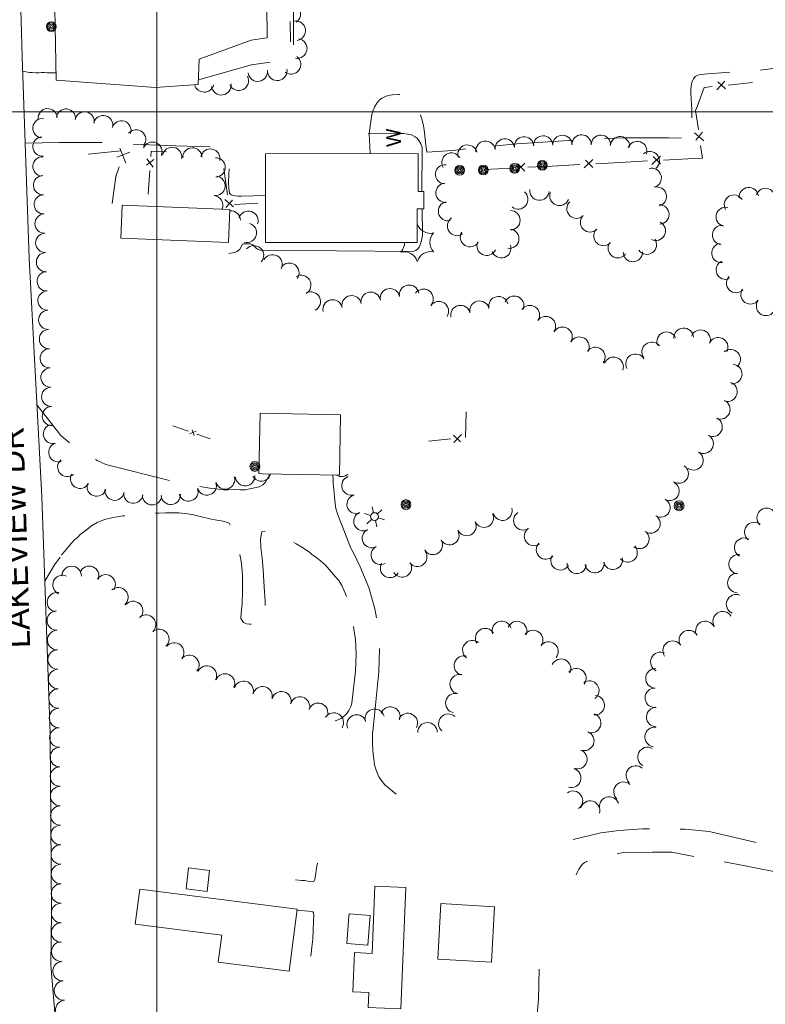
# Model space of a CAD drawing. Header units: feet. Extents: x 188458 to 190640, y 253500 to 255059.
# Tile 6 of 16: x 188943 to 189251, y 254132 to 254538. Entities that reach past the tile are written whole.
import ezdxf
from ezdxf.enums import TextEntityAlignment as Align

# ---------------------------------------------------------------- set-up
doc = ezdxf.new("R2010")
doc.units = ezdxf.units.FT
doc.header["$MEASUREMENT"] = 0
doc.linetypes.add('DGN Style 3', pattern=[44.535406, 31.811004, -12.724402])
for name, color, linetype, lineweight in [('E_DWY', 73, 'DGN Style 3', 0), ('E_LAND_Vegetation', 21, 'Continuous', 0), ('E_MAP_GridLines', 251, 'Continuous', 0), ('E_MISCPROP', 40, 'Continuous', 0), ('E_MISCPROP_HvyLine', 54, 'Continuous', 13), ('E_MISCPROP_Railing', 40, 'Continuous', 0), ('E_RDWY', 40, 'Continuous', 13), ('E_RDWY_Name', 221, 'Continuous', 0)]:
    doc.layers.add(name, color=color, linetype=linetype, lineweight=lineweight)
doc.styles.add('Style-IGR_FONT_0', font='IGR_FONT_0.shx')

# ---------------------------------------------------------------- blocks, each defined once
blk = doc.blocks.new('POLE_2')
at = {"layer": 'E_MISCPROP', "color": 20, "linetype": 'Continuous', "lineweight": 0}
for centre, radius in [((-0.01, 0.02), 2.02), ((-0.01, 0.03), 1.52), ((0, -0.01), 1.01), ((0, 0), 0.502)]:
    blk.add_circle(centre, radius, dxfattribs=at)
blk = doc.blocks.new('LTP')
at = {"layer": 'E_MISCPROP', "color": 20, "linetype": 'Continuous', "lineweight": 0}
for p, q in [((-1.64, 0.07), (-4.24, 0.14)), ((-0.8, 1.43), (-2, 3.73)), ((0.9, 1.42), (2.27, 3.65)), ((-0.88, -1.42), (-2.24, -3.61)), ((0.76, -1.47), (2, -3.65)), ((1.64, -0.02), (4.16, -0.09))]:
    blk.add_line(p, q, dxfattribs=at)
blk.add_circle((0, 0), 1.64, dxfattribs=at)
blk = doc.blocks.new('POLE_3')
at = {"layer": 'E_MISCPROP', "color": 20, "linetype": 'Continuous', "lineweight": 0}
for centre, radius in [((-0.01, 0.02), 2.02), ((-0.01, 0.03), 1.52), ((0, -0.01), 1.01), ((0, 0), 0.502)]:
    blk.add_circle(centre, radius, dxfattribs=at)
blk = doc.blocks.new('WAL_1')
at = {"layer": 'E_MISCPROP_Railing', "color": 40, "linetype": 'Continuous', "lineweight": 0, "style": 'Style-IGR_FONT_0'}
blk.add_text('W', height=6, rotation=359.9999, dxfattribs=at).set_placement((-2.27, -0.34), align=Align.MIDDLE_LEFT)
blk = doc.blocks.new('POLE_4')
at = {"layer": 'E_MISCPROP', "color": 20, "linetype": 'Continuous', "lineweight": 0}
for centre, radius in [((-0.01, 0.02), 2.02), ((-0.01, 0.03), 1.52), ((0, -0.01), 1.01), ((0, 0), 0.502)]:
    blk.add_circle(centre, radius, dxfattribs=at)

msp = doc.modelspace()

# ---------------------------------------------------------------- linework, layer by layer
at = {"layer": 'E_DWY', "color": 51, "linetype": 'DGN Style 3', "lineweight": 0, "flags": 128}
for points in [[(189056, 254648.32), (189057.13, 254633.09), (189058.18, 254561.93), (189056.26, 254548.63), (189056.28, 254526.38), (189049.13, 254520.87), (189038.9, 254519.36), (189017.09, 254513.23)], [(188944.62, 254516.72), (188947.52, 254516.27), (188948.64, 254516.16), (188950.05, 254516.12), (188951.28, 254516.14), (188952.43, 254516.17), (188953.6, 254516.16), (188954.81, 254516.14), (188958.38, 254516.07)], [(189278.87, 254513.1), (189274.59, 254515.81), (189273.62, 254516.33), (189272.51, 254516.96), (189271.47, 254517.63), (189270.58, 254518.13), (189269.44, 254518.58), (189268.43, 254518.85), (189266.15, 254519.19), (189264.11, 254519.16), (189262.63, 254519.1), (189260.79, 254518.85), (189258.48, 254518.47), (189256.05, 254518.14), (189253.84, 254517.9), (189248.5, 254517.18), (189234.47, 254516.22), (189226.82, 254515.69), (189224.14, 254515.37), (189222.92, 254515.08), (189221.86, 254514.51), (189221.16, 254513.6), (189220.68, 254512.76), (189220.33, 254511.66), (189220.09, 254510.31), (189220.05, 254509.11), (189220.05, 254507.61), (189220.36, 254500.92), (189220.6, 254489.36), (189220.37, 254489.08), (189210.98, 254489.23), (189192.89, 254489.34), (189175.14, 254488.57), (189148.37, 254486.77), (189130.46, 254485.23), (189121.88, 254484.11), (189111.24, 254483.37), (189110.99, 254485.2), (189110.1, 254492.56), (189109.83, 254494.24), (189109.34, 254496.53), (189108.67, 254498.69), (189107.67, 254500.92), (189106.56, 254502.9), (189105.55, 254504.3), (189104.61, 254505.22), (189103.66, 254506.11), (189102.02, 254506.89), (189099.63, 254507.16), (189097, 254507.07), (189095.92, 254506.9), (189094.52, 254506.45), (189092.77, 254505.7), (189091.73, 254504.94), (189090.61, 254503.54), (189089.68, 254501.92), (189089.01, 254500.27), (189088.6, 254498.92), (189088.29, 254496.96), (189087.52, 254491.04), (189087.82, 254482.82)], [(188945.66, 254487.13), (188959.76, 254487.41), (188981.41, 254487.4), (188984.18, 254487.09), (188988.15, 254486.78), (189000.34, 254486.32), (189003.08, 254486.13), (189021.86, 254485.54), (189022.86, 254485.19), (189025.17, 254483.94), (189027.92, 254481.54), (189029.33, 254479.55), (189029.71, 254476.39), (189029.56, 254474.2), (189029.42, 254471.02), (189029.56, 254468.58), (189029.93, 254466.49), (189030.55, 254465.77), (189032.08, 254465.35), (189033.35, 254465.23), (189034.89, 254465.2), (189044.76, 254465.47)], [(189046.42, 254350.77), (189046.04, 254349.76), (189045.47, 254348.57), (189044.78, 254347.41), (189043.57, 254346.22), (189042.07, 254345.37), (189036.38, 254344.24), (189034.18, 254344.25), (189031.76, 254344.26), (189029.54, 254344.22), (189027.44, 254344.25), (189025.27, 254344.51), (189023.63, 254344.71), (189021.73, 254344.93), (189014.29, 254346.2), (189013.36, 254346.44), (189011.54, 254346.64), (189009.11, 254347.21), (189006.18, 254347.82), (188978.93, 254354.64), (188975.39, 254356.31), (188972.13, 254358.12), (188969.92, 254359.53), (188967.04, 254361.4), (188965.02, 254362.85), (188962.81, 254364.49), (188961.44, 254365.6), (188960.24, 254366.71), (188959.36, 254367.76), (188950.51, 254379.22)], [(189079.89, 254320.21), (189076.26, 254329.4), (189075.2, 254332.11), (189074.4, 254334.35), (189073.78, 254336.55), (189073.45, 254338.53), (189073.17, 254341.04), (189073.03, 254342.97), (189072.91, 254344.32), (189072.79, 254345.61), (189072.67, 254346.99), (189072.57, 254348.46), (189072.47, 254350.11), (189072.47, 254350.23)], [(189080.36, 254256.2), (189081.88, 254269.38), (189082.16, 254276.3), (189081.86, 254282.7), (189081.14, 254286.55), (189080.7, 254289.3), (189080.25, 254292.1), (189079.69, 254294.83), (189079.25, 254296.74), (189077.72, 254301.36), (189076.16, 254304.78), (189074.99, 254306.79), (189073.64, 254308.33), (189071.91, 254310.24), (189069.28, 254313.27), (189067.33, 254314.9), (189065.33, 254316.51), (189063.87, 254317.56), (189062.85, 254318.45), (189059.76, 254320.53), (189057.42, 254321.9), (189054.75, 254323.31), (189051.6, 254324.75), (189048.85, 254325.71), (189046.47, 254326.51), (189044.25, 254327.1), (189043.23, 254326.81), (189042.61, 254323.93), (189042.83, 254320.4), (189043.39, 254316.02), (189043.83, 254311.17), (189044.1, 254306.42), (189044.37, 254302.13), (189044.57, 254298.29), (189044.74, 254294.41), (189044.87, 254291.92), (189044.85, 254290.61), (189044.76, 254290.22), (189043.89, 254289.21), (189042.05, 254288.84), (189040.3, 254288.83), (189038.13, 254288.88), (189036.9, 254288.95), (189035.68, 254289.46), (189034.57, 254291.09), (189034.7, 254293.53), (189035.12, 254297.25), (189035.23, 254302.67), (189035.2, 254306.62), (189035.2, 254308.86), (189034.83, 254313.94), (189034.12, 254317.91), (189033.18, 254321.47), (189031.98, 254324.69), (189031.09, 254327.21), (189030.36, 254329.33), (189029.82, 254330.48), (189027.29, 254331.31), (189024.71, 254331.71), (189021.78, 254332.17), (189018.35, 254333.03), (189015.11, 254333.83), (189012.52, 254334.25), (189009.08, 254334.67), (189006.27, 254334.72), (189003.55, 254334.72), (189000.8, 254334.57), (188997.79, 254334.43), (188994.99, 254334.49), (188991.67, 254334.21), (188987.9, 254333.59), (188986.07, 254333.49), (188983.66, 254333.12), (188980.73, 254332.46), (188978.35, 254331.96), (188975.32, 254330.67), (188972.97, 254329.36), (188970.8, 254327.59), (188968.41, 254325.71), (188967.35, 254324.74), (188966.03, 254323.54), (188964.76, 254322.14), (188963.26, 254320.36), (188961.94, 254318.82), (188960.94, 254317.62), (188960.08, 254316.42)], [(189089.18, 254247.15), (189091.45, 254269.14), (189091.67, 254278.59), (189091.14, 254287.77), (189089.78, 254295.18), (189087.27, 254303.9), (189083.7, 254312.42), (189080.96, 254318.21), (189079.89, 254320.21)], [(188960.08, 254316.42), (188957.75, 254313.28), (188953.73, 254306.49)], [(189080.36, 254256.2), (189079.89, 254254.94), (189079.07, 254253.26), (189078.27, 254252.01), (189077.48, 254251.11), (189076.78, 254250.6), (189075.72, 254249.92), (189074.65, 254249.39), (189073.81, 254249.04), (189073.38, 254248.95)], [(189089.18, 254247.15), (189089.06, 254245.89), (189088.87, 254243.65), (189088.84, 254241.57), (189088.85, 254239.55), (189088.97, 254237.09), (189089.06, 254235.21), (189089.31, 254233.26), (189089.69, 254230.78), (189090.29, 254228.62), (189091.49, 254225.93), (189092.87, 254223.93), (189093.92, 254222.59), (189095.36, 254221.36), (189097.09, 254219.95), (189098.7, 254218.76), (189100.65, 254217.53), (189102.48, 254216.34), (189104.37, 254215.14), (189105.82, 254213.97), (189106.9, 254213.18), (189107.1, 254212.98)], [(189171.51, 254200.07), (189182.86, 254202.8), (189190.46, 254203.78), (189200.14, 254204.39), (189209.33, 254204.47), (189217.69, 254204.25), (189227.57, 254203.34), (189267.88, 254193.97)], [(189264.96, 254184.71), (189241.77, 254189.39), (189223.28, 254192.72), (189212.16, 254194.84), (189204.15, 254194.86), (189192.26, 254194.7), (189182.62, 254192.72), (189177.2, 254191.04), (189176.15, 254190.57), (189175.16, 254189.81), (189173.82, 254187.81), (189173.17, 254186.51), (189172.76, 254185.52)], [(189057.05, 254183.36), (189059.76, 254183.16), (189060.94, 254183.1), (189062.16, 254182.93), (189063.25, 254182.8), (189064.35, 254182.66), (189064.67, 254182.81), (189065.1, 254183.51), (189065.48, 254186.11), (189065.81, 254188.44), (189066.12, 254190.31)], [(189057.68, 254170.87), (189058.91, 254170.77), (189060.82, 254170.67), (189062.65, 254170.54), (189064.22, 254170.27), (189064.55, 254169.87), (189064.62, 254168.8), (189064.53, 254166.23), (189064.4, 254162.66), (189064.17, 254158.99), (189063.88, 254155.63), (189063.46, 254151.98)], [(189157.52, 254146.65), (189157.27, 254134.29), (189153.66, 254094.02), (189150.91, 254075.78)]]:
    msp.add_lwpolyline(points, dxfattribs=at)
at = {"layer": 'E_LAND_Vegetation', "color": 93, "linetype": 'Continuous', "lineweight": 0}
for centre, radius, start, end in [((189055.17, 254540.32), 4.05, 302.4137, 122.3984), ((189057.17, 254533.42), 4.05, 279.1168, 99.1015), ((189057.79, 254526.08), 4.05, 260.0351, 80.0198), ((189055.24, 254519.58), 4.05, 232.6469, 52.6316), ((189041.55, 254516.6), 4.05, 188.2634, 8.2481), ((189049.57, 254516.93), 4.05, 189.0593, 9.044), ((189026.55, 254510.97), 4.05, 188.2019, 8.1866), ((189033.71, 254512.86), 4.05, 206.2816, 26.2662), ((189019.47, 254512.18), 4.05, 194.3212, 344.3854), ((188954.98, 254497.37), 3.97, 4.286, 184.2707), ((188962.54, 254497.24), 3.97, 354.3899, 174.3745), ((188970.2, 254496.05), 3.97, 349.2619, 169.2465), ((188952.78, 254493.24), 3.97, 83.0502, 263.0348), ((188977.84, 254494.51), 3.97, 345.3663, 165.351), ((188985.35, 254492.36), 3.97, 342.0952, 162.0798), ((188991.41, 254488.66), 3.97, 320.6258, 140.6105), ((188952.81, 254485.69), 3.97, 93.4072, 273.3919), ((188998.16, 254483.57), 3.97, 337.0323, 157.017), ((189135.43, 254483.99), 3.99, 6.3836, 186.3682), ((189143.37, 254484.88), 3.99, 6.414, 186.3986), ((189151.3, 254485.77), 3.99, 6.414, 186.3986), ((189159.12, 254486.15), 3.99, 2.1162, 182.1008), ((189167.07, 254486.38), 3.99, 1.2464, 181.2311), ((189174.97, 254486.54), 3.99, 359.0297, 179.0143), ((189182.96, 254486.4), 3.99, 359.0297, 179.0143), ((189190.78, 254485.82), 3.99, 355.0536, 175.0383), ((189197.92, 254483.84), 3.99, 340.6485, 160.6332), ((189006.23, 254481.44), 3.97, 349.4534, 169.4381), ((189014.59, 254481.21), 3.97, 1.5965, 181.5812), ((189021.98, 254480.76), 3.97, 348.1095, 168.0941), ((189121.35, 254479.11), 3.99, 30.5125, 210.4972), ((189127.95, 254482.38), 3.99, 14.8904, 194.875), ((189203.06, 254479.67), 3.99, 310.0035, 129.9882), ((188952.84, 254477.51), 3.97, 86.4207, 266.4054), ((189024.2, 254477.11), 3.97, 270.9418, 90.9265), ((189118.78, 254474.24), 3.99, 84.9767, 264.9614), ((189203.88, 254472.76), 3.99, 285.3466, 105.3313), ((188953.06, 254469.79), 3.97, 92.2089, 272.1935), ((189024.15, 254469.49), 3.97, 262.4788, 82.4635), ((189118.92, 254466.62), 3.99, 94.2147, 274.1993), ((189148.9, 254463.9), 3.99, 230.921, 50.9057), ((189157.63, 254467.56), 3.99, 174.6108, 354.5954), ((189165.86, 254465.33), 3.99, 158.653, 338.6376), ((189205.99, 254465.06), 3.99, 285.3466, 105.3313), ((189243.91, 254464.89), 3.95, 6.6177, 186.6023), ((189250.8, 254464.54), 3.95, 341.1991, 161.1837), ((188953.36, 254461.86), 3.97, 92.2089, 272.1935), ((189023.19, 254461.56), 3.97, 335.7397, 83.791), ((189119.95, 254459.07), 3.99, 103.609, 283.5937), ((189172.9, 254460.09), 3.99, 134.1605, 314.1451), ((189237.74, 254461.79), 3.95, 31.0131, 210.9977), ((189030.47, 254455.16), 4.02, 3.2564, 96.2906), ((189037.65, 254455.08), 4.02, 341.5938, 161.5785), ((189145.68, 254455.34), 3.99, 269.3539, 89.3386), ((189207.05, 254457.69), 3.99, 271.904, 91.8887), ((189234.33, 254456.73), 3.95, 77.3918, 257.3765), ((188953.67, 254453.93), 3.97, 92.2089, 272.1935), ((189123.67, 254452.95), 3.99, 124.2789, 304.2635), ((189178.48, 254454.42), 3.99, 134.993, 314.9777), ((189037.05, 254450.14), 4.02, 254.6391, 74.6238), ((189112.68, 254455.63), 5.72, 199.0708, 283.1922), ((189145.2, 254447.71), 3.99, 260.5761, 80.5608), ((189183.97, 254448.81), 3.99, 138.7893, 318.774), ((189205.57, 254450.95), 3.99, 243.06, 63.0447), ((189232.81, 254449.28), 3.95, 85.2055, 265.1902), ((188953.97, 254446), 3.97, 92.2089, 272.1935), ((189118.2, 254446.19), 5.72, 137.4273, 223.1922), ((189128.99, 254448.33), 3.99, 148.677, 328.6616), ((189135.85, 254444.75), 3.99, 155.1088, 335.0935), ((189201.87, 254445.24), 3.99, 215.0304, 35.0151), ((189039.97, 254440.84), 4.02, 318.9716, 138.9563), ((189096.32, 254446.07), 5.72, 317.4273, 1.0318), ((189112.78, 254436.68), 5.72, 77.4273, 163.1922), ((189141.89, 254443.77), 3.99, 199.0349, 19.0196), ((189189.89, 254443.78), 3.99, 144.6499, 324.6346), ((189232.55, 254441.83), 3.95, 96.6191, 276.6038), ((188954.28, 254438.07), 3.97, 92.2089, 272.1935), ((189047.6, 254437.12), 4.02, 331.7959, 151.7806), ((189101.84, 254436.62), 5.72, 17.4273, 103.1922), ((189196.12, 254442.19), 3.99, 181.0176, 1.0022), ((189234.38, 254434.89), 3.95, 114.0039, 293.9886), ((189054.54, 254433.66), 4.02, 324.2296, 144.2143), ((188954.58, 254430.13), 3.97, 92.2089, 272.1935), ((189059.44, 254428.63), 4.02, 300.7953, 120.78), ((189238.63, 254429.39), 3.95, 136.4015, 316.3862), ((188954.89, 254422.2), 3.97, 92.2089, 272.1935), ((189096.01, 254423.14), 4.02, 10.3641, 190.3488), ((189103.92, 254424.59), 4.02, 10.3641, 190.3488), ((189109.85, 254422.93), 4.02, 324.4032, 144.3879), ((189244.57, 254424.69), 3.95, 144.7787, 324.7634), ((189063.38, 254421.77), 4.02, 297.2352, 117.2199), ((189072.39, 254418.54), 4.02, 11.805, 191.7897), ((189080.2, 254420.25), 4.02, 10.3641, 190.3488), ((189088.1, 254421.7), 4.02, 10.3641, 190.3488), ((189140.73, 254419.88), 4.02, 13.1745, 193.1592), ((189147.23, 254420.06), 4.02, 339.3197, 159.3044), ((189250.96, 254419.93), 3.95, 142.7585, 322.7431), ((188955.19, 254414.27), 3.97, 92.2089, 272.1935), ((189116.18, 254417.85), 4.02, 326.9083, 146.8929), ((189125.08, 254416.22), 4.02, 13.1745, 193.1592), ((189132.91, 254418.05), 4.02, 13.1745, 193.1592), ((189153.67, 254416.21), 4.02, 325.8386, 145.8233), ((189160.26, 254411.65), 4.02, 325.2184, 145.2031), ((188955.5, 254406.34), 3.97, 92.2089, 272.1935), ((189167.12, 254407.28), 4.02, 327.6592, 147.6439), ((189217.05, 254406.86), 4.02, 4.0722, 184.0569), ((189224.04, 254406.11), 4.02, 338.5112, 158.4959), ((189174.13, 254403.18), 4.02, 329.8704, 149.8551), ((189210.03, 254405.27), 4.02, 23.9518, 203.9365), ((189231.29, 254402.98), 4.02, 334.7114, 154.6961), ((188955.8, 254398.41), 3.97, 92.2089, 272.1935), ((189180.66, 254398.97), 4.02, 322.9396, 142.9243), ((189203.86, 254401.09), 4.02, 37.6091, 217.5938), ((189236.44, 254398.02), 4.02, 311.464, 131.4487), ((189188.18, 254394.9), 4.02, 338.8464, 158.8311), ((189197.18, 254396.16), 4.02, 30.0543, 210.039), ((188956.11, 254390.47), 3.97, 92.2089, 272.1935), ((189237.09, 254391.91), 4.02, 265.411, 85.3956), ((188956.41, 254382.54), 3.97, 92.2089, 272.1935), ((189235.1, 254384.65), 4.02, 252.269, 72.2537), ((188956.72, 254374.61), 3.97, 92.2089, 272.1935), ((189232.17, 254377.37), 4.02, 247.1265, 67.1112), ((189228.97, 254370.15), 4.02, 243.4047, 63.3894), ((188957.13, 254367.22), 3.97, 106.5572, 286.5419), ((189225.3, 254363.2), 4.02, 238.5358, 58.5205), ((188959.39, 254359.61), 3.97, 106.5572, 286.5419), ((189221.1, 254356.36), 4.02, 238.1321, 58.1168), ((188963.04, 254353.58), 3.97, 130.2778, 310.2625), ((189215.08, 254350.81), 3.94, 236.3461, 56.3308), ((188968.3, 254348.74), 3.97, 150.6333, 330.618), ((189028.08, 254348.43), 3.97, 197.8708, 17.8555), ((189036.35, 254349.79), 3.97, 185.0616, 5.0463), ((189043.01, 254351.73), 3.97, 210.048, 345.9135), ((189076.08, 254353.61), 3.94, 240.2015, 312.3014), ((189080.05, 254345.92), 3.94, 108.2795, 288.2641), ((188975.15, 254345.53), 3.97, 160.3384, 340.3231), ((189020.52, 254345.99), 3.97, 198.051, 18.0357), ((189211.3, 254343.67), 3.94, 241.8908, 61.8755), ((188982.55, 254343.83), 3.97, 169.8856, 349.8703), ((188990.24, 254342.61), 3.97, 173.8232, 353.8079), ((188997.95, 254341.92), 3.97, 179.189, 359.1737), ((189005.68, 254342.11), 3.97, 184.6896, 4.6743), ((189012.97, 254343.51), 3.97, 198.381, 18.3657), ((189082.24, 254338.24), 3.94, 105.3339, 285.3186), ((189207.52, 254336.81), 3.94, 240.4218, 60.4064), ((189085.02, 254331.21), 3.94, 114.1126, 294.0973), ((189134.76, 254332.64), 3.94, 205.2133, 25.1979), ((189142.41, 254335.53), 3.94, 196.6101, 16.5948), ((189150.91, 254331.52), 3.94, 123.4214, 303.4061), ((189203.44, 254330.26), 3.94, 235.8019, 55.7866), ((189251.23, 254332.66), 4.01, 46.2123, 226.197), ((189127.62, 254329.21), 3.94, 206.3927, 26.3774), ((189246.13, 254326.81), 4.01, 52.718, 232.7026), ((189088.54, 254324.25), 3.94, 116.4841, 296.4688), ((189120.55, 254325.43), 3.94, 210.1211, 30.1057), ((189155.33, 254325.08), 3.94, 125.487, 305.4717), ((189198.9, 254323.9), 3.94, 233.7232, 53.7079), ((189092.14, 254317.3), 3.94, 118.168, 298.1527), ((189113.75, 254321.41), 3.94, 210.4995, 30.4842), ((189160.27, 254319.52), 3.94, 137.4024, 317.3871), ((189194.03, 254318.35), 3.94, 220.7087, 40.6934), ((189241.96, 254320.34), 4.01, 60.6913, 240.676), ((189107.34, 254316.47), 3.94, 217.5583, 37.543), ((189166.24, 254315.05), 3.94, 148.2609, 328.2456), ((189239.67, 254313.53), 4.01, 82.1556, 262.1403), ((188964.84, 254308.69), 4.02, 359.7256, 179.7103), ((188972.08, 254308.76), 4.02, 337.8533, 157.8379), ((189096, 254311.92), 3.94, 149.6856, 329.6703), ((189101.02, 254312.13), 3.94, 211.5028, 31.4875), ((189173, 254313.6), 3.94, 174.4862, 354.4709), ((189180.39, 254313.9), 3.94, 187.4728, 7.4575), ((189187.93, 254315.3), 3.94, 193.3577, 13.3424), ((188961.09, 254305.01), 4.02, 65.3959, 245.3806), ((188978.85, 254305.22), 4.02, 327.7085, 147.6932), ((189239.16, 254305.81), 4.01, 89.2409, 269.2256), ((188958.8, 254297.86), 4.02, 79.0425, 259.0271), ((188984.1, 254299.92), 4.02, 311.9408, 131.9255), ((189238.64, 254297.05), 4.01, 67.3231, 247.3078), ((188990.19, 254294.24), 4.02, 320.3298, 140.3145), ((188958.72, 254290.3), 4.02, 91.2994, 271.2841), ((188995.53, 254288.64), 4.02, 312.4171, 132.4018), ((189233.15, 254290.03), 4.01, 32.0546, 212.0393), ((189142.08, 254286.04), 4.02, 16.86, 196.8447), ((189148.42, 254285.98), 4.02, 336.9206, 156.9053), ((189226, 254286.03), 4.01, 26.9276, 206.9122), ((188958.9, 254282.26), 4.02, 91.2994, 271.2841), ((189000.95, 254282.71), 4.02, 312.4171, 132.4018), ((189135.25, 254283.07), 4.02, 31.6173, 211.6019), ((189155.02, 254282.29), 4.02, 324.8648, 144.8495), ((189219.17, 254282.25), 4.01, 32.3523, 212.337), ((189007.14, 254277.13), 4.02, 320.5721, 140.5567), ((189129.99, 254278.11), 4.02, 52.2554, 232.2401), ((189161.33, 254277.52), 4.02, 321.4682, 141.4529), ((189212.49, 254277.91), 4.01, 33.5649, 213.5496), ((188959.08, 254274.23), 4.02, 91.2994, 271.2841), ((189013.34, 254272.03), 4.02, 320.5721, 140.5567), ((189207.46, 254273.25), 4.01, 64.4506, 244.4352), ((189126.51, 254271.75), 4.02, 72.6563, 252.6409), ((189166.53, 254270.46), 4.01, 334.9642, 154.9488), ((188959.26, 254266.2), 4.02, 91.2994, 271.2841), ((189020.59, 254267.65), 4.02, 333.4727, 153.4574), ((189028.04, 254264.36), 4.02, 336.2433, 156.228), ((189124.75, 254264.1), 4.02, 77.0632, 257.0479), ((189172.86, 254266.55), 4.01, 321.2777, 141.2624), ((189205.41, 254266.47), 4.01, 88.1053, 268.09), ((189035.73, 254261.33), 4.02, 342.8676, 162.8523), ((189178.16, 254261.45), 4.01, 304.9058, 124.8905), ((188959.44, 254258.16), 4.02, 91.2994, 271.2841), ((189043.53, 254259.08), 4.02, 345.2146, 165.1992), ((189051.3, 254257.03), 4.02, 345.2146, 165.1992), ((189122.95, 254256.27), 4.02, 77.0632, 257.0479), ((189205.14, 254258.46), 4.01, 88.1053, 268.09), ((189058.94, 254254.87), 4.02, 342.9481, 162.9328), ((189066.42, 254252.29), 4.02, 339.5628, 159.5475), ((189180.4, 254255.38), 4.01, 265.6957, 85.6804), ((188959.62, 254250.13), 4.02, 91.2994, 271.2841), ((189072.87, 254248.27), 4.02, 327.6968, 147.6815), ((189089.74, 254249.8), 4.02, 16.5433, 196.528), ((189096.15, 254250.7), 4.02, 341.3866, 161.3713), ((189103.37, 254248.07), 4.02, 332.8768, 152.8615), ((189120.1, 254247.8), 4.02, 48.285, 228.2697), ((189178.92, 254248.07), 4.01, 252.0252, 72.0099), ((189205.73, 254250.52), 4.01, 89.3736, 269.3583), ((189082.28, 254247.47), 4.02, 22.4155, 202.4002), ((189111.5, 254244.24), 4.02, 0.6546, 180.6393), ((188959.8, 254242.1), 4.02, 91.2994, 271.2841), ((189176.1, 254240.69), 4.01, 249.1896, 69.1743), ((189205.05, 254242.29), 4.01, 82.0876, 262.0722), ((188959.97, 254234.04), 4.02, 90.5708, 270.5555), ((189173.29, 254233.15), 4.01, 250.2323, 70.2169), ((189202.13, 254234.08), 4.01, 61.8178, 241.8025), ((188960.05, 254226), 4.02, 90.5708, 270.5555), ((189170.73, 254225.46), 4.01, 252.7469, 72.7316), ((189197.34, 254226.46), 4.01, 48.0637, 228.0483), ((189192.25, 254219.78), 4.01, 48.021, 228.0057), ((188960.13, 254217.97), 4.02, 90.5708, 270.5555), ((189171.43, 254216.08), 4.01, 305.2171, 125.2018), ((189178.5, 254211.98), 4.01, 343.6916, 163.6763), ((189186.35, 254213.69), 4.01, 18.8162, 198.8009), ((188960.21, 254209.93), 4.02, 90.5708, 270.5555), ((188960.29, 254201.9), 4.02, 90.5708, 270.5555), ((188960.37, 254193.86), 4.02, 90.5708, 270.5555), ((188960.45, 254185.82), 4.02, 90.5708, 270.5555), ((188960.48, 254177.77), 4.02, 90.1595, 270.1441), ((188960.5, 254169.74), 4.02, 90.1595, 270.1441), ((188960.52, 254161.7), 4.02, 90.1595, 270.1441), ((188960.58, 254153.81), 4.02, 93.9263, 273.911), ((188961.13, 254145.79), 4.02, 93.9263, 273.911), ((188961.68, 254137.77), 4.02, 93.9263, 273.911), ((188962.23, 254129.76), 4.02, 93.9263, 273.911)]:
    msp.add_arc(centre, radius, start, end, dxfattribs=at)
at = {"layer": 'E_MAP_GridLines', "color": 161, "linetype": 'Continuous', "lineweight": 0}
for p, q in [((189000, 253500), (189000, 255000)), ((188500, 254500), (190500, 254500))]:
    msp.add_line(p, q, dxfattribs=at)
at = {"layer": 'E_MISCPROP_HvyLine', "color": 241, "linetype": 'Continuous', "lineweight": 13, "flags": 128}
for points in [[(188963.55, 254686.19), (188957.57, 254564.91), (188958.44, 254513.04), (188999.39, 254509.98), (189017.02, 254511.29), (189017.4, 254521.66), (189038.84, 254529.51), (189045.36, 254530.45), (189045.2, 254558.34), (189051.58, 254558.45), (189050.39, 254648.05), (189059, 254648.46), (189059.59, 254633.36), (189070.01, 254633.83), (189069.54, 254648.97), (189070.98, 254649.05), (189070.48, 254660.06), (189043.38, 254658.78), (189041.94, 254672.48), (189017.9, 254671.74), (189017.52, 254690.52), (188995.79, 254692.19), (188973.4, 254689.47), (188973.53, 254686.84)], [(189044.73, 254482.75), (189107.6, 254482.85), (189107.62, 254467.19), (189109.95, 254467.19), (189109.96, 254460.01), (189107.25, 254460.01), (189107.28, 254446.18), (189044.79, 254446.08)], [(189030.06, 254459.8), (188985.63, 254461.53), (188985.1, 254447.94), (189029.53, 254446.21)], [(189043.39, 254350.83), (189075.18, 254350.17), (189075.7, 254375.09), (189042.5, 254375.78), (189041.98, 254350.86)], [(189011.98, 254179.66), (189020.67, 254178.62), (189021.72, 254187.31), (189013.02, 254188.35)], [(188992.89, 254179.52), (189057.74, 254171.29), (189054.49, 254145.74), (189025.28, 254149.44), (189026.69, 254160.58), (188991.06, 254165.1)], [(189102.61, 254180.3), (189100.5, 254130.28), (189087.02, 254130.85), (189087.28, 254136.94), (189080.72, 254137.22), (189081.41, 254153.41), (189088.65, 254153.11), (189089.82, 254180.85)], [(189139.12, 254172.36), (189137.8, 254149.5), (189115.73, 254150.77), (189117.05, 254173.64)], [(189087.82, 254168.79), (189086.94, 254156.51), (189078.3, 254157.14), (189079.12, 254168.49), (189079.19, 254169.42)]]:
    msp.add_lwpolyline(points, close=True, dxfattribs=at)
at = {"layer": 'E_MISCPROP_Railing', "color": 40, "linetype": 'Continuous', "lineweight": 0}
for p, q in [((189234.08, 254512.68), (189230.69, 254509.07)), ((189234.23, 254509.43), (189231.12, 254512.32)), ((189221.54, 254491.33), (189225.3, 254488.11)), ((189224.79, 254491.63), (189222.04, 254488.39)), ((188988.76, 254483.43), (188983.43, 254481.25)), ((188984.67, 254485.09), (188987.18, 254478.87)), ((188998.67, 254480.31), (188995.76, 254478.08)), ((188995.88, 254480.65), (188998.46, 254477.25)), ((189179.58, 254480.3), (189176.03, 254476.86)), ((189179.58, 254477.04), (189176.61, 254480.08)), ((189207.52, 254481.77), (189203.97, 254478.33)), ((189207.53, 254478.52), (189204.55, 254481.55)), ((189151.64, 254478.83), (189148.08, 254475.38)), ((189151.64, 254475.57), (189148.67, 254478.6)), ((189031.55, 254460.78), (189027.93, 254463.92)), ((189028.41, 254460.51), (189031.08, 254463.63)), ((189016.11, 254368.33), (189013.45, 254367.26)), ((189015.4, 254366.58), (189014.47, 254368.86)), ((189122.21, 254366.73), (189125.09, 254364.04)), ((189122.35, 254363.71), (189125.5, 254367.05))]:
    msp.add_line(p, q, dxfattribs=at)
at = {"layer": 'E_MISCPROP_Railing', "color": 40, "linetype": 'Continuous', "lineweight": 0, "flags": 128}
for points in [[(189054.94, 254537.2), (189055.05, 254528.92)], [(189245.36, 254512.05), (189235.41, 254511.06)], [(189228.83, 254510.4), (189225.55, 254510.08), (189222.72, 254502.52)], [(189222.72, 254502.52), (189221.98, 254500.54), (189223.11, 254492.74)], [(188971.66, 254482.49), (188985.13, 254483.99)], [(189003.93, 254483.58), (188997.61, 254483.86), (188997.46, 254481.55)], [(189224.05, 254486.19), (189224.81, 254480.94), (189218.77, 254480.62)], [(189190.83, 254479.14), (189180.84, 254478.62)], [(189202.18, 254479.74), (189190.83, 254479.14)], [(189218.77, 254480.62), (189208.78, 254480.09)], [(188984.49, 254477.34), (188983.11, 254473.37), (188981.6, 254462.26)], [(188997.07, 254475.86), (188996.4, 254466.07)], [(189029.14, 254465.76), (189027.6, 254476.65)], [(189146.3, 254476.8), (189134.94, 254476.2)], [(189162.88, 254477.67), (189152.9, 254477.15)], [(189174.24, 254478.27), (189162.88, 254477.67)], [(189041.58, 254462.34), (189031.93, 254461.76)], [(189127.2, 254365.83), (189127.44, 254376.37)], [(189012.8, 254368.41), (189006.58, 254370.58)], [(189021.89, 254365.25), (189016.42, 254367.15)], [(189111.88, 254364.31), (189121.11, 254365.21)]]:
    msp.add_lwpolyline(points, dxfattribs=at)
at = {"layer": 'E_MISCPROP_Railing', "color": 40, "linetype": 'Continuous', "lineweight": 13, "flags": 128}
for points in [[(189087.21, 254491.03), (189098.46, 254491.19), (189100.37, 254491.1), (189101.75, 254491.03), (189103.26, 254490.86), (189104.95, 254490.48), (189106.47, 254489.75), (189107.18, 254489.21), (189107.95, 254488.22), (189108.76, 254486.79), (189109.27, 254485.33), (189109.35, 254484.05), (189109.29, 254482.28), (189109.27, 254480.82), (189109.12, 254470.76), (189109.17, 254467.19)], [(189109.29, 254460.01), (189109.45, 254449.44), (189109.34, 254448.18), (189109.06, 254447.01), (189108.65, 254445.65), (189108.02, 254444.26), (189107.49, 254443.56), (189106.62, 254442.87), (189105.44, 254442.4)], [(189105.44, 254442.4), (189042.58, 254443.05), (189041.77, 254443.22), (189040.89, 254443.79), (189040.08, 254444.6), (189039.54, 254445.16), (189038.55, 254445.6), (189037.4, 254445.63), (189036.5, 254445.61), (189035.62, 254445.61), (189035.22, 254445.44), (189034.19, 254443.37), (189033.04, 254442.39), (189031.95, 254442.03), (189030.25, 254441.69), (189029.61, 254441.66)]]:
    msp.add_lwpolyline(points, dxfattribs=at)
at = {"layer": 'E_RDWY', "color": 21, "linetype": 'Continuous', "lineweight": 13, "flags": 128}
for points in [[(189211.5, 254823.37), (189151.34, 254812.86), (189119.15, 254807.89), (189083.8, 254802.11), (189051.36, 254797.05), (189021.12, 254792.11), (188991.68, 254787.2), (188974.54, 254783.6), (188967.33, 254780.63), (188958.26, 254775.03), (188950.76, 254768.24), (188947.05, 254761.83), (188944.9, 254754.76), (188944.17, 254748.18), (188943.86, 254746.35), (188940.87, 254671.75), (188941.8, 254628.61), (188942.92, 254576.69), (188944.41, 254522.66)], [(188944.41, 254522.66), (188947.34, 254439.69), (188952.51, 254341.3), (188955.93, 254243.77), (188956.59, 254170.11), (188956.31, 254148.27), (188958.23, 254125.48), (188964.64, 254079.1), (188974.1, 254043.27), (188988.53, 254008.24), (188999.11, 253983.46), (189007.82, 253966.76), (189041.26, 253927.19)]]:
    msp.add_lwpolyline(points, dxfattribs=at)

# ---------------------------------------------------------------- block references
at = {"layer": 'E_MISCPROP', "color": 20, "linetype": 'Continuous', "lineweight": 0}
for name, p, xscale, yscale, zscale, rotation in [('POLE_4', (188956.47, 254535.13), 0.9999978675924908, 0.9999978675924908, 0.9999978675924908, 102.2159745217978), ('POLE_3', (189147.45, 254476.7), 1.000000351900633, 1.000000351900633, 1.000000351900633, 105.6814529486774), ('POLE_4', (189158.85, 254477.96), 0.9999978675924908, 0.9999978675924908, 0.9999978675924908, 102.2159745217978), ('POLE_4', (189124.75, 254475.94), 0.9999978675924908, 0.9999978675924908, 0.9999978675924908, 102.2159745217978), ('POLE_4', (189134.52, 254476.03), 0.9999978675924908, 0.9999978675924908, 0.9999978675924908, 102.2159745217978), ('POLE_2', (189040.37, 254353.83), 1.000001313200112, 1.000001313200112, 1.000001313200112, 104.8153059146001), ('LTP', (189089.65, 254333.13), 1.000001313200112, 1.000001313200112, 1.000001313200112, 104.8153059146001), ('POLE_2', (189102.63, 254338.14), 1.000001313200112, 1.000001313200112, 1.000001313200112, 104.8153059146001), ('POLE_3', (189215.19, 254337.63), 1.000000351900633, 1.000000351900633, 1.000000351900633, 105.6814529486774)]:
    msp.add_blockref(name, p, dxfattribs=dict(at, xscale=xscale, yscale=yscale, zscale=zscale, rotation=rotation))
at = {"layer": 'E_MISCPROP_Railing', "color": 40, "linetype": 'Continuous', "lineweight": 0, "xscale": 0.9999981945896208, "yscale": 0.9999981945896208, "zscale": 0.9999981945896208, "rotation": 92.21610288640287}
msp.add_blockref('WAL_1', (189097.18, 254487.86), dxfattribs=at)

# ---------------------------------------------------------------- texts
at = {"layer": 'E_RDWY_Name', "style": 'Style-IGR_FONT_0', "width": 0.999942}
msp.add_text('LAKEVIEW DR', height=10, rotation=91.7359, dxfattribs=at).set_placement((188947.75, 254279.06))

doc.saveas('drawing.dxf')
